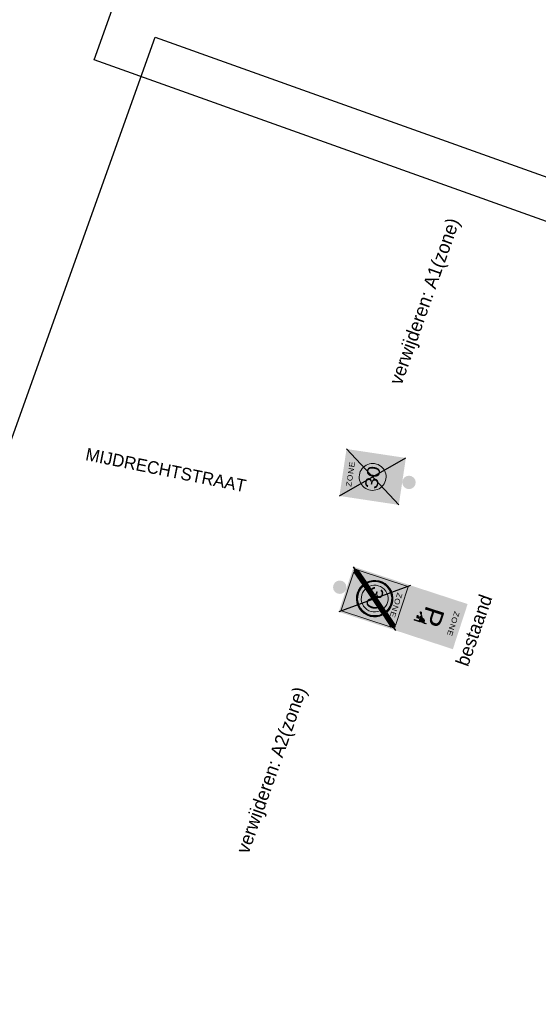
# Model space of a CAD drawing. Header units: metres. Extents: x 136326 to 138181, y 453212 to 454732.
# Tile 39 of 55: x 136642 to 136671, y 454080 to 454135. Entities that reach past the tile are written whole.
import ezdxf
from ezdxf.enums import TextEntityAlignment as Align

# ---------------------------------------------------------------- set-up
doc = ezdxf.new("R2010")
doc.units = ezdxf.units.M
for name, color, linetype in [('-DR-alg-bladkaders viewports', 7, 'Continuous'), ('-DR-alg-txt-straatnaam', 2, 'Continuous'), ('-DR-nw-inr-bebording-txt', 2, 'Continuous')]:
    doc.layers.add(name, color=color, linetype=linetype)
doc.layers.add('mob_bebording', color=7, linetype='Continuous', lineweight=0)
doc.styles.add('Drong', font='txt', dxfattribs={"height": 1.8})
doc.styles.add('eurostile', font='txt')
doc.styles.add('Style-Verkeersborden', font='Verkeersborden.shx')

# ---------------------------------------------------------------- blocks, each defined once
blk = doc.blocks.new('bord_E101-ZB')
at = {"layer": 'mob_bebording', "linetype": 'Continuous', "lineweight": 0, "transparency": 33554508}
h = blk.add_hatch(color=254, dxfattribs=at)
h.paths.add_polyline_path([(0, 0), (-0.265, 0), (-0.265, 0.67), (0.265, 0.67), (0.265, 0)])
h.paths.add_polyline_path([(0.24, 0.01), (-0.24, 0.01, -0.414214), (-0.255, 0.025), (-0.255, 0.645, -0.414214), (-0.24, 0.66), (0.24, 0.66, -0.414214), (0.255, 0.645), (0.255, 0.025, -0.414214)], flags=17)
h = blk.add_hatch(color=7, dxfattribs=at)
h.paths.add_polyline_path([(0.255, 0.025), (0.255, 0.645, 0.414214), (0.24, 0.66), (-0.24, 0.66, 0.414214), (-0.255, 0.645), (-0.255, 0.025, 0.414214), (-0.24, 0.01), (0.24, 0.01, 0.414214)])
h.paths.add_polyline_path([(0.24, 0.02), (-0.24, 0.02, -0.414214), (-0.245, 0.025), (-0.245, 0.645, -0.414214), (-0.24, 0.65), (0.24, 0.65, -0.414214), (0.245, 0.645), (0.245, 0.025, -0.414214)])
h = blk.add_hatch(color=254, dxfattribs=at)
h.paths.add_polyline_path([(0.245, 0.025), (0.245, 0.645, 0.414214), (0.24, 0.65), (-0.24, 0.65, 0.414214), (-0.245, 0.645), (-0.245, 0.025, 0.414214), (-0.24, 0.02), (0.24, 0.02, 0.414214)])
h.paths.add_polyline_path([(-0.15, 0.08), (-0.15, 0.53), (0.15, 0.53), (0.15, 0.08), (0, 0.08)], flags=17)
h = blk.add_hatch(color=5, dxfattribs=at)
h.paths.add_polyline_path([(-0.15, 0.08), (-0.15, 0.53), (0.15, 0.53), (0.15, 0.08), (0, 0.08)])
h.paths.add_polyline_path([(-0.131, 0.523), (0.131, 0.523, -0.414214), (0.142, 0.511), (0.142, 0.099, -0.414214), (0.131, 0.088), (-0.131, 0.088, -0.414214), (-0.143, 0.099), (-0.143, 0.511, -0.414214)], flags=17)
h = blk.add_hatch(color=254, dxfattribs=at)
h.paths.add_polyline_path([(-0.131, 0.523, 0.414214), (-0.143, 0.511), (-0.143, 0.099, 0.414214), (-0.131, 0.088), (0.131, 0.088, 0.414214), (0.142, 0.099), (0.142, 0.511, 0.414214), (0.131, 0.523)])
h.paths.add_polyline_path([(-0.131, 0.515), (0.131, 0.515, -0.414214), (0.135, 0.511), (0.135, 0.099, -0.414214), (0.131, 0.095), (-0.131, 0.095, -0.414214), (-0.135, 0.099), (-0.135, 0.511, -0.414214)])
h = blk.add_hatch(color=5, dxfattribs=at)
h.paths.add_polyline_path([(-0.135, 0.511), (-0.135, 0.099, 0.414214), (-0.131, 0.095), (0.131, 0.095, 0.414214), (0.135, 0.099), (0.135, 0.511, 0.414214), (0.131, 0.515), (-0.131, 0.515, 0.414214)])
h.paths.add_polyline_path([(0.053, 0.209, -0.052364), (0.051, 0.207), (-0.003, 0.165, 0.163586), (-0.013, 0.15, -0.297095), (-0.05, 0.118), (-0.088, 0.167), (-0.082, 0.171, 0.099362), (-0.07, 0.185), (-0.036, 0.244, -0.296823), (-0.022, 0.251), (0.033, 0.245, -0.446491), (0.078, 0.281), (0.078, 0.296, -1), (0.097, 0.296), (0.097, 0.161, -1), (0.078, 0.161), (0.078, 0.205, -0.167372)], flags=17)
h.paths.add_polyline_path([(0.054, 0.203, 0.013183), (0.056, 0.202), (0.056, 0.181, -1), (0.043, 0.181, -1), (0.029, 0.181), (0.029, 0.184)], flags=17)
h = blk.add_hatch(color=254, dxfattribs=at)
h.paths.add_polyline_path([(-0.05, 0.118, 0.297095), (-0.013, 0.15, -0.163586), (-0.003, 0.165), (0.051, 0.207, 0.052364), (0.053, 0.209, 0.167372), (0.078, 0.205), (0.078, 0.161, 1), (0.097, 0.161), (0.097, 0.296, 1), (0.078, 0.296), (0.078, 0.281, 0.446491), (0.033, 0.245), (-0.022, 0.251, 0.296823), (-0.036, 0.244), (-0.07, 0.185, -0.099362), (-0.082, 0.171), (-0.088, 0.167)])
h.paths.add_polyline_path([(0.039, 0.232, -0.734808), (0.091, 0.27), (0.091, 0.215, -0.286208), (0.055, 0.213, 0.26703), (0.054, 0.227, 0.296662)])
h.paths.add_polyline_path([(0.084, 0.296, -1), (0.091, 0.296), (0.091, 0.276, 0.053913), (0.084, 0.279)])
h.paths.add_polyline_path([(0.084, 0.161), (0.084, 0.206, 0.053913), (0.091, 0.21), (0.091, 0.161, -1)])
h.paths.add_polyline_path([(0.037, 0.225, -0.414214), (0.049, 0.223, -0.414214), (0.047, 0.211), (0.037, 0.203), (0.027, 0.217)])
h.paths.add_polyline_path([(0.034, 0.229), (-0.011, 0.195, -0.596816), (-0.018, 0.198, -0.222208), (-0.014, 0.21), (-0.012, 0.212, -0.221699), (-0.007, 0.213), (-0.002, 0.213, 0.191804), (0.009, 0.216), (0.033, 0.235, 0.031913), (0.035, 0.23, 0.024871)])
at = {"layer": 'mob_bebording', "linetype": 'Continuous', "lineweight": 0, "transparency": 33554508, "extrusion": (0, 0, -1)}
h = blk.add_hatch(color=5, dxfattribs=at)
edge = h.paths.add_edge_path()
edge.add_ellipse((-0.071, 0.243), major_axis=(-0.0386, 0), ratio=1, start_angle=160.7052, end_angle=168.0167)
edge.add_line((-0.033, 0.235), (-0.009, 0.216))
edge.add_ellipse((0, 0.227), major_axis=(-0.0142, 0), ratio=1, start_angle=52.4712, end_angle=95.902)
edge.add_line((0.002, 0.213), (0.007, 0.213))
edge.add_ellipse((0.008, 0.207), major_axis=(-0.006, 0), ratio=1, start_angle=225.901, end_angle=275.902, ccw=False)
edge.add_line((0.012, 0.212), (0.014, 0.21))
edge.add_ellipse((0.004, 0.199), major_axis=(-0.0142, 0), ratio=1, start_angle=175.7889, end_angle=225.901, ccw=False)
edge.add_ellipse((0.014, 0.199), major_axis=(-0.0045, 0), ratio=1, start_angle=52.4712, end_angle=175.7889, ccw=False)
edge.add_line((0.011, 0.195), (-0.034, 0.229))
edge.add_ellipse((-0.042, 0.218), major_axis=(-0.0143, 0), ratio=1, start_angle=232.4711, end_angle=238.17)
at = {"layer": 'mob_bebording', "linetype": 'Continuous', "lineweight": 0, "transparency": 33554508}
h = blk.add_hatch(color=5, dxfattribs=at)
edge = h.paths.add_edge_path()
edge.add_arc((0.042, 0.218), 0.00825, 307.5288, 397.5288)
edge.add_arc((0.042, 0.218), 0.00825, 37.5288, 127.5288)
edge.add_line((0.037, 0.225), (0.027, 0.217))
edge.add_line((0.027, 0.217), (0.037, 0.203))
edge.add_line((0.037, 0.203), (0.047, 0.211))
at = {"layer": 'mob_bebording', "linetype": 'Continuous', "lineweight": 0, "transparency": 33554508, "extrusion": (0, 0, -1)}
h = blk.add_hatch(color=5, dxfattribs=at)
h.paths.add_polyline_path([(-0.039, 0.232, 0.296662), (-0.054, 0.227, 0.26703), (-0.055, 0.213, -0.286208), (-0.091, 0.215), (-0.091, 0.27, -0.734808)])
edge = h.paths.add_edge_path(flags=17)
edge.add_arc((-0.043, 0.243), 0.00225, 0, 360)
edge = h.paths.add_edge_path(flags=17)
edge.add_arc((-0.046, 0.255), 0.00225, 0, 360)
edge = h.paths.add_edge_path(flags=17)
edge.add_arc((-0.053, 0.264), 0.00225, 0, 360)
edge = h.paths.add_edge_path(flags=17)
edge.add_arc((-0.064, 0.27), 0.00225, 0, 360)
edge = h.paths.add_edge_path(flags=17)
edge.add_arc((-0.076, 0.271), 0.00225, 0, 360)
edge = h.paths.add_edge_path(flags=17)
edge.add_arc((-0.087, 0.266), 0.00225, 0, 360)
edge = h.paths.add_edge_path(flags=17)
edge.add_arc((-0.064, 0.216), 0.00225, 0, 360)
edge = h.paths.add_edge_path(flags=17)
edge.add_arc((-0.076, 0.215), 0.00225, 0, 360)
edge = h.paths.add_edge_path(flags=17)
edge.add_arc((-0.087, 0.22), 0.00225, 0, 360)
at = {"layer": 'mob_bebording', "linetype": 'Continuous', "lineweight": 0, "transparency": 33554508}
h = blk.add_hatch(color=254, dxfattribs=at)
edge = h.paths.add_edge_path()
edge.add_arc((0.043, 0.243), 0.00225, 0, 180)
edge.add_arc((0.043, 0.243), 0.00225, 180, 360)
h = blk.add_hatch(color=254, dxfattribs=at)
edge = h.paths.add_edge_path()
edge.add_arc((0.046, 0.255), 0.00225, 155, 335)
edge.add_arc((0.046, 0.255), 0.00225, 335, 515)
h = blk.add_hatch(color=254, dxfattribs=at)
edge = h.paths.add_edge_path()
edge.add_arc((0.053, 0.264), 0.00225, 310, 490)
edge.add_arc((0.053, 0.264), 0.00225, 130, 310)
h = blk.add_hatch(color=254, dxfattribs=at)
edge = h.paths.add_edge_path()
edge.add_arc((0.064, 0.27), 0.00225, 105, 285)
edge.add_arc((0.064, 0.27), 0.00225, 285, 465)
h = blk.add_hatch(color=254, dxfattribs=at)
edge = h.paths.add_edge_path()
edge.add_arc((0.076, 0.271), 0.00225, 80, 260)
edge.add_arc((0.076, 0.271), 0.00225, 260, 440)
at = {"layer": 'mob_bebording', "linetype": 'Continuous', "lineweight": 0, "transparency": 33554508, "extrusion": (0, 0, -1)}
h = blk.add_hatch(color=5, dxfattribs=at)
edge = h.paths.add_edge_path()
edge.add_ellipse((-0.071, 0.243), major_axis=(-0.0386, 0), ratio=1, start_angle=289.2704, end_angle=301.6145)
edge.add_line((-0.091, 0.276), (-0.091, 0.296))
edge.add_ellipse((-0.088, 0.296), major_axis=(-0.00375, 0), ratio=1, start_angle=180, end_angle=360, ccw=False)
edge.add_line((-0.084, 0.296), (-0.084, 0.279))
at = {"layer": 'mob_bebording', "linetype": 'Continuous', "lineweight": 0, "transparency": 33554508}
h = blk.add_hatch(color=254, dxfattribs=at)
edge = h.paths.add_edge_path()
edge.add_arc((0.087, 0.266), 0.00225, 235, 415)
edge.add_arc((0.087, 0.266), 0.00225, 55, 235)
h = blk.add_hatch(color=254, dxfattribs=at)
edge = h.paths.add_edge_path()
edge.add_arc((0.087, 0.22), 0.00225, 125, 305)
edge.add_arc((0.087, 0.22), 0.00225, 305, 485)
h = blk.add_hatch(color=254, dxfattribs=at)
edge = h.paths.add_edge_path()
edge.add_arc((0.036, 0.181), 0.00675, 180, 360)
edge.add_arc((0.049, 0.181), 0.00675, 180, 360)
edge.add_line((0.056, 0.181), (0.056, 0.202))
edge.add_arc((0.071, 0.243), 0.0431, 246.4323, 249.4534, ccw=False)
edge.add_line((0.054, 0.203), (0.029, 0.184))
edge.add_line((0.029, 0.184), (0.029, 0.181))
h = blk.add_hatch(color=254, dxfattribs=at)
edge = h.paths.add_edge_path()
edge.add_arc((0.064, 0.216), 0.00225, 255, 435)
edge.add_arc((0.064, 0.216), 0.00225, 75, 255)
h = blk.add_hatch(color=254, dxfattribs=at)
edge = h.paths.add_edge_path()
edge.add_arc((0.076, 0.215), 0.00225, 100, 280)
edge.add_arc((0.076, 0.215), 0.00225, 280, 460)
at = {"layer": 'mob_bebording', "linetype": 'Continuous', "lineweight": 0, "transparency": 33554508, "extrusion": (0, 0, -1)}
h = blk.add_hatch(color=5, dxfattribs=at)
edge = h.paths.add_edge_path()
edge.add_ellipse((-0.071, 0.243), major_axis=(-0.0386, 0), ratio=1, start_angle=58.3855, end_angle=70.7296)
edge.add_line((-0.084, 0.206), (-0.084, 0.161))
edge.add_ellipse((-0.088, 0.161), major_axis=(-0.00375, 0), ratio=1, start_angle=0, end_angle=180, ccw=False)
edge.add_line((-0.091, 0.161), (-0.091, 0.21))
at = {"layer": 'mob_bebording', "color": 5, "linetype": 'Continuous', "lineweight": 0, "transparency": 33554508, "flags": 128}
for points in [[(0.035, 0.23, -0.031913), (0.033, 0.235), (0.009, 0.216, -0.191804), (-0.002, 0.213), (-0.007, 0.213, 0.221699), (-0.012, 0.212), (-0.014, 0.21, 0.222208), (-0.018, 0.198, 0.596816), (-0.011, 0.195), (0.034, 0.229, -0.024871)], [(0.047, 0.211, 0.414214), (0.049, 0.223, 0.414214), (0.037, 0.225), (0.027, 0.217), (0.037, 0.203)], [(0.084, 0.279, -0.053913), (0.091, 0.276), (0.091, 0.296, 1), (0.084, 0.296)], [(0.091, 0.21, -0.053913), (0.084, 0.206), (0.084, 0.161, 1), (0.091, 0.161)]]:
    blk.add_lwpolyline(points, format="xyb", close=True, dxfattribs=at)
at = {"layer": 'mob_bebording', "color": 254, "linetype": 'Continuous', "lineweight": 0, "transparency": 33554508, "flags": 128}
for points in [[(0.045, 0.243, 1), (0.041, 0.243, 1)], [(0.044, 0.256, 1), (0.048, 0.254, 1)], [(0.055, 0.263, 1), (0.052, 0.266, 1)], [(0.063, 0.272, 1), (0.065, 0.268, 1)], [(0.077, 0.273, 1), (0.076, 0.268, 1)], [(0.086, 0.264, 1), (0.089, 0.268, 1)], [(0.086, 0.222, 1), (0.089, 0.218, 1)], [(0.029, 0.181, 1), (0.043, 0.181, 1), (0.056, 0.181), (0.056, 0.202, -0.013183), (0.054, 0.203), (0.029, 0.184)], [(0.063, 0.214, 1), (0.065, 0.218, 1)], [(0.076, 0.217, 1), (0.077, 0.213, 1)]]:
    blk.add_lwpolyline(points, format="xyb", close=True, dxfattribs=at)
at = {"layer": 'mob_bebording', "color": 7, "linetype": 'Continuous', "lineweight": 0, "transparency": 33554508, "insert": (-0.003, 0.585), "char_height": 0.06, "attachment_point": 5, "line_spacing_factor": 0.6, "style": 'Style-Verkeersborden'}
blk.add_mtext('\\H1x;\\W1.16667;\\T1.112;ZONE', dxfattribs=at)
at = {"layer": 'mob_bebording', "color": 254, "linetype": 'Continuous', "lineweight": 0, "transparency": 33554508, "insert": (-0.009, 0.344), "char_height": 0.2175, "attachment_point": 5, "line_spacing_factor": 0.6, "style": 'Style-Verkeersborden'}
blk.add_mtext('\\H1x;\\W1.10345;\\T1.000;P', dxfattribs=at)
blk = doc.blocks.new('bord_A02-ZE')
at = {"layer": 'mob_bebording', "linetype": 'Continuous', "lineweight": 0}
h = blk.add_hatch(color=254, dxfattribs=at)
h.paths.add_polyline_path([(-0.265, 0), (-0.265, 0.67), (0.265, 0.67), (0.265, 0), (0, 0)])
h.paths.add_polyline_path([(0.24, 0.01), (-0.24, 0.01, -0.414214), (-0.255, 0.025), (-0.255, 0.645, -0.414214), (-0.24, 0.66), (0.24, 0.66, -0.414214), (0.255, 0.645), (0.255, 0.025, -0.414214)], flags=17)
h = blk.add_hatch(color=7, dxfattribs=at)
h.paths.add_polyline_path([(0.255, 0.025), (0.255, 0.645, 0.414214), (0.24, 0.66), (-0.24, 0.66, 0.414214), (-0.255, 0.645), (-0.255, 0.025, 0.414214), (-0.24, 0.01), (0.24, 0.01, 0.414214)])
h.paths.add_polyline_path([(-0.245, 0.028), (-0.245, 0.044), (-0.137, 0.184), (-0.132, 0.189), (-0.128, 0.194), (-0.103, 0.227), (0.079, 0.462), (0.105, 0.494), (0.109, 0.499), (0.113, 0.505), (0.226, 0.65), (0.238, 0.65), (0.121, 0.499), (0.117, 0.494), (0.113, 0.488), (0.088, 0.456), (-0.096, 0.22), (-0.121, 0.188), (-0.125, 0.182), (-0.129, 0.177)])
h.paths.add_polyline_path([(-0.245, 0.645, -0.414214), (-0.24, 0.65), (0.213, 0.65), (0.104, 0.51), (0.1, 0.505), (0.096, 0.499), (0.071, 0.467), (-0.11, 0.234), (-0.136, 0.201), (-0.14, 0.196), (-0.144, 0.19), (-0.245, 0.06)])
h.paths.add_polyline_path([(-0.238, 0.02), (-0.121, 0.171), (-0.117, 0.176), (-0.113, 0.182), (-0.088, 0.214), (0.096, 0.45), (0.121, 0.482), (0.125, 0.488), (0.129, 0.493), (0.245, 0.642), (0.245, 0.626), (0.137, 0.486), (0.132, 0.481), (0.128, 0.476), (0.103, 0.443), (-0.079, 0.208), (-0.105, 0.176), (-0.109, 0.171), (-0.113, 0.165), (-0.226, 0.02)])
h.paths.add_polyline_path([(0.245, 0.025, -0.414214), (0.24, 0.02), (-0.213, 0.02), (-0.104, 0.16), (-0.1, 0.165), (-0.096, 0.171), (-0.071, 0.203), (0.11, 0.436), (0.136, 0.469), (0.14, 0.474), (0.144, 0.48), (0.245, 0.61)])
h = blk.add_hatch(color=254, dxfattribs=at)
edge = h.paths.add_edge_path()
edge.add_arc((-0.24, 0.645), 0.005, 90, 180)
edge.add_line((-0.245, 0.645), (-0.245, 0.06))
edge.add_line((-0.245, 0.06), (-0.144, 0.19))
edge.add_arc((0, 0.335), 0.204, 59.2013, 225.1229, ccw=False)
edge.add_line((0.104, 0.51), (0.213, 0.65))
edge.add_line((0.213, 0.65), (-0.24, 0.65))
at = {"layer": 'mob_bebording', "linetype": 'Continuous', "lineweight": 0, "extrusion": (0, 0, -1)}
h = blk.add_hatch(color=252, dxfattribs=at)
edge = h.paths.add_edge_path()
edge.add_ellipse((0, 0.335), major_axis=(-0.197, 0), ratio=1, start_angle=135.1212, end_angle=300.5546)
edge.add_line((-0.1, 0.505), (-0.104, 0.51))
edge.add_ellipse((0, 0.335), major_axis=(-0.204, 0), ratio=1, start_angle=134.8771, end_angle=300.7987, ccw=False)
edge.add_line((0.144, 0.19), (0.14, 0.196))
h = blk.add_hatch(color=254, dxfattribs=at)
edge = h.paths.add_edge_path()
edge.add_ellipse((0, 0.335), major_axis=(-0.19, 0), ratio=1, start_angle=135.3828, end_angle=300.293)
edge.add_line((-0.096, 0.499), (-0.1, 0.505))
edge.add_ellipse((0, 0.335), major_axis=(-0.197, 0), ratio=1, start_angle=135.1212, end_angle=300.5546, ccw=False)
edge.add_line((0.14, 0.196), (0.136, 0.201))
at = {"layer": 'mob_bebording', "linetype": 'Continuous', "lineweight": 0}
h = blk.add_hatch(color=254, dxfattribs=at)
edge = h.paths.add_edge_path()
edge.add_arc((0.24, 0.025), 0.005, 270, 360)
edge.add_line((0.245, 0.025), (0.245, 0.61))
edge.add_line((0.245, 0.61), (0.144, 0.48))
edge.add_arc((0, 0.335), 0.204, -120.7987, 45.1229, ccw=False)
edge.add_line((-0.104, 0.16), (-0.213, 0.02))
edge.add_line((-0.213, 0.02), (0.24, 0.02))
at = {"layer": 'mob_bebording', "linetype": 'Continuous', "lineweight": 0, "extrusion": (0, 0, -1)}
h = blk.add_hatch(color=254, dxfattribs=at)
edge = h.paths.add_edge_path()
edge.add_ellipse((0, 0.335), major_axis=(-0.204, 0), ratio=1, start_angle=303.6212, end_angle=306.4335)
edge.add_line((-0.121, 0.499), (-0.238, 0.65))
edge.add_line((-0.238, 0.65), (-0.226, 0.65))
edge.add_line((-0.226, 0.65), (-0.113, 0.505))
h = blk.add_hatch(color=254, dxfattribs=at)
edge = h.paths.add_edge_path()
edge.add_ellipse((0, 0.335), major_axis=(-0.204, 0), ratio=1, start_angle=309.2424, end_angle=312.0546)
edge.add_line((-0.137, 0.486), (-0.245, 0.626))
edge.add_line((-0.245, 0.626), (-0.245, 0.642))
edge.add_line((-0.245, 0.642), (-0.129, 0.493))
h = blk.add_hatch(color=252, dxfattribs=at)
edge = h.paths.add_edge_path()
edge.add_ellipse((0, 0.335), major_axis=(-0.15, 0), ratio=1, start_angle=137.4579, end_angle=298.2179)
edge.add_line((-0.071, 0.467), (-0.096, 0.499))
edge.add_ellipse((0, 0.335), major_axis=(-0.19, 0), ratio=1, start_angle=135.3828, end_angle=300.293, ccw=False)
edge.add_line((0.136, 0.201), (0.11, 0.234))
at = {"layer": 'mob_bebording', "linetype": 'Continuous', "lineweight": 0}
h = blk.add_hatch(color=254, dxfattribs=at)
edge = h.paths.add_edge_path()
edge.add_arc((0, 0.335), 0.15, 61.7821, 222.5421)
edge.add_line((-0.11, 0.234), (0.071, 0.467))
h = blk.add_hatch(color=252, dxfattribs=at)
edge = h.paths.add_edge_path()
edge.add_arc((0, 0.335), 0.204, 239.2013, 405.1229)
edge.add_line((0.144, 0.48), (0.14, 0.474))
edge.add_arc((0, 0.335), 0.197, -120.5546, 44.8788, ccw=False)
edge.add_line((-0.1, 0.165), (-0.104, 0.16))
h = blk.add_hatch(color=254, dxfattribs=at)
edge = h.paths.add_edge_path()
edge.add_arc((0, 0.335), 0.15, 226.4075, 230.2468)
edge.add_line((-0.096, 0.22), (0.088, 0.456))
edge.add_arc((0, 0.335), 0.15, 54.0774, 57.9167)
edge.add_line((0.079, 0.462), (-0.103, 0.227))
h = blk.add_hatch(color=254, dxfattribs=at)
edge = h.paths.add_edge_path()
edge.add_arc((0, 0.335), 0.197, 239.4454, 404.8788)
edge.add_line((0.14, 0.474), (0.136, 0.469))
edge.add_arc((0, 0.335), 0.19, -120.293, 44.6172, ccw=False)
edge.add_line((-0.096, 0.171), (-0.1, 0.165))
h = blk.add_hatch(color=252, dxfattribs=at)
edge = h.paths.add_edge_path()
edge.add_arc((0, 0.335), 0.19, 239.707, 404.6172)
edge.add_line((0.136, 0.469), (0.11, 0.436))
edge.add_arc((0, 0.335), 0.15, -118.2179, 42.5421, ccw=False)
edge.add_line((-0.071, 0.203), (-0.096, 0.171))
h = blk.add_hatch(color=254, dxfattribs=at)
edge = h.paths.add_edge_path()
edge.add_arc((0, 0.335), 0.15, 46.4075, 50.2468)
edge.add_line((0.096, 0.45), (-0.088, 0.214))
edge.add_arc((0, 0.335), 0.15, 234.0774, 237.9167)
edge.add_line((-0.079, 0.208), (0.103, 0.443))
at = {"layer": 'mob_bebording', "linetype": 'Continuous', "lineweight": 0, "extrusion": (0, 0, -1)}
h = blk.add_hatch(color=252, dxfattribs=at)
edge = h.paths.add_edge_path()
edge.add_ellipse((0, 0.335), major_axis=(-0.15, 0), ratio=1, start_angle=302.0833, end_angle=305.9226)
edge.add_line((-0.088, 0.456), (-0.113, 0.488))
edge.add_ellipse((0, 0.335), major_axis=(-0.19, 0), ratio=1, start_angle=303.3194, end_angle=306.3331, ccw=False)
edge.add_line((-0.105, 0.494), (-0.079, 0.462))
at = {"layer": 'mob_bebording', "linetype": 'Continuous', "lineweight": 0}
h = blk.add_hatch(color=252, dxfattribs=at)
edge = h.paths.add_edge_path()
edge.add_arc((0, 0.335), 0.19, 47.6436, 50.6573)
edge.add_line((0.121, 0.482), (0.096, 0.45))
edge.add_arc((0, 0.335), 0.15, 46.4075, 50.2468, ccw=False)
edge.add_line((0.103, 0.443), (0.128, 0.476))
at = {"layer": 'mob_bebording', "linetype": 'Continuous', "lineweight": 0, "extrusion": (0, 0, -1)}
h = blk.add_hatch(color=254, dxfattribs=at)
edge = h.paths.add_edge_path()
edge.add_ellipse((0, 0.335), major_axis=(-0.19, 0), ratio=1, start_angle=303.3194, end_angle=306.3331)
edge.add_line((-0.113, 0.488), (-0.117, 0.494))
edge.add_ellipse((0, 0.335), major_axis=(-0.197, 0), ratio=1, start_angle=303.4755, end_angle=306.385, ccw=False)
edge.add_line((-0.109, 0.499), (-0.105, 0.494))
h = blk.add_hatch(color=252, dxfattribs=at)
edge = h.paths.add_edge_path()
edge.add_ellipse((0, 0.335), major_axis=(-0.197, 0), ratio=1, start_angle=303.4755, end_angle=306.385)
edge.add_line((-0.117, 0.494), (-0.121, 0.499))
edge.add_ellipse((0, 0.335), major_axis=(-0.204, 0), ratio=1, start_angle=303.6212, end_angle=306.4335, ccw=False)
edge.add_line((-0.113, 0.505), (-0.109, 0.499))
at = {"layer": 'mob_bebording', "linetype": 'Continuous', "lineweight": 0}
h = blk.add_hatch(color=254, dxfattribs=at)
edge = h.paths.add_edge_path()
edge.add_arc((0, 0.335), 0.197, 47.7997, 50.7092)
edge.add_line((0.125, 0.488), (0.121, 0.482))
edge.add_arc((0, 0.335), 0.19, 47.6436, 50.6573, ccw=False)
edge.add_line((0.128, 0.476), (0.132, 0.481))
h = blk.add_hatch(color=252, dxfattribs=at)
edge = h.paths.add_edge_path()
edge.add_arc((0, 0.335), 0.204, 47.9454, 50.7576)
edge.add_line((0.129, 0.493), (0.125, 0.488))
edge.add_arc((0, 0.335), 0.197, 47.7997, 50.7092, ccw=False)
edge.add_line((0.132, 0.481), (0.137, 0.486))
h = blk.add_hatch(color=254, dxfattribs=at)
edge = h.paths.add_edge_path()
edge.add_arc((0, 0.335), 0.15, 241.7821, 402.5421)
edge.add_line((0.11, 0.436), (-0.071, 0.203))
h = blk.add_hatch(color=252, dxfattribs=at)
edge = h.paths.add_edge_path()
edge.add_arc((0, 0.335), 0.19, 227.6436, 230.6573)
edge.add_line((-0.121, 0.188), (-0.096, 0.22))
edge.add_arc((0, 0.335), 0.15, 226.4075, 230.2468, ccw=False)
edge.add_line((-0.103, 0.227), (-0.128, 0.194))
at = {"layer": 'mob_bebording', "linetype": 'Continuous', "lineweight": 0, "extrusion": (0, 0, -1)}
h = blk.add_hatch(color=254, dxfattribs=at)
edge = h.paths.add_edge_path()
edge.add_ellipse((0, 0.335), major_axis=(-0.204, 0), ratio=1, start_angle=129.2424, end_angle=132.0546)
edge.add_line((0.137, 0.184), (0.245, 0.044))
edge.add_line((0.245, 0.044), (0.245, 0.028))
edge.add_line((0.245, 0.028), (0.129, 0.177))
h = blk.add_hatch(color=254, dxfattribs=at)
edge = h.paths.add_edge_path()
edge.add_ellipse((0, 0.335), major_axis=(-0.204, 0), ratio=1, start_angle=123.6212, end_angle=126.4335)
edge.add_line((0.121, 0.171), (0.238, 0.02))
edge.add_line((0.238, 0.02), (0.226, 0.02))
edge.add_line((0.226, 0.02), (0.113, 0.165))
at = {"layer": 'mob_bebording', "linetype": 'Continuous', "lineweight": 0}
h = blk.add_hatch(color=252, dxfattribs=at)
edge = h.paths.add_edge_path()
edge.add_arc((0, 0.335), 0.204, 227.9454, 230.7576)
edge.add_line((-0.129, 0.177), (-0.125, 0.182))
edge.add_arc((0, 0.335), 0.197, 227.7997, 230.7092, ccw=False)
edge.add_line((-0.132, 0.189), (-0.137, 0.184))
h = blk.add_hatch(color=254, dxfattribs=at)
edge = h.paths.add_edge_path()
edge.add_arc((0, 0.335), 0.197, 227.7997, 230.7092)
edge.add_line((-0.125, 0.182), (-0.121, 0.188))
edge.add_arc((0, 0.335), 0.19, 227.6436, 230.6573, ccw=False)
edge.add_line((-0.128, 0.194), (-0.132, 0.189))
at = {"layer": 'mob_bebording', "linetype": 'Continuous', "lineweight": 0, "extrusion": (0, 0, -1)}
h = blk.add_hatch(color=252, dxfattribs=at)
edge = h.paths.add_edge_path()
edge.add_ellipse((0, 0.335), major_axis=(-0.197, 0), ratio=1, start_angle=123.4755, end_angle=126.385)
edge.add_line((0.117, 0.176), (0.121, 0.171))
edge.add_ellipse((0, 0.335), major_axis=(-0.204, 0), ratio=1, start_angle=123.6212, end_angle=126.4335, ccw=False)
edge.add_line((0.113, 0.165), (0.109, 0.171))
h = blk.add_hatch(color=254, dxfattribs=at)
edge = h.paths.add_edge_path()
edge.add_ellipse((0, 0.335), major_axis=(-0.19, 0), ratio=1, start_angle=123.3194, end_angle=126.3331)
edge.add_line((0.113, 0.182), (0.117, 0.176))
edge.add_ellipse((0, 0.335), major_axis=(-0.197, 0), ratio=1, start_angle=123.4755, end_angle=126.385, ccw=False)
edge.add_line((0.109, 0.171), (0.105, 0.176))
h = blk.add_hatch(color=252, dxfattribs=at)
edge = h.paths.add_edge_path()
edge.add_ellipse((0, 0.335), major_axis=(-0.15, 0), ratio=1, start_angle=122.0833, end_angle=125.9226)
edge.add_line((0.088, 0.214), (0.113, 0.182))
edge.add_ellipse((0, 0.335), major_axis=(-0.19, 0), ratio=1, start_angle=123.3194, end_angle=126.3331, ccw=False)
edge.add_line((0.105, 0.176), (0.079, 0.208))
at = {"layer": 'mob_bebording', "color": 254, "linetype": 'Continuous', "lineweight": 0, "flags": 128}
for points in [[(-0.24, 0.65, 0.414214), (-0.245, 0.645), (-0.245, 0.06), (-0.144, 0.19, -0.884115), (0.104, 0.51), (0.213, 0.65)], [(0.24, 0.02, 0.414214), (0.245, 0.025), (0.245, 0.61), (0.144, 0.48, -0.884115), (-0.104, 0.16), (-0.213, 0.02)], [(0.113, 0.505, -0.012272), (0.121, 0.499), (0.238, 0.65), (0.226, 0.65)], [(0.129, 0.493, -0.012272), (0.137, 0.486), (0.245, 0.626), (0.245, 0.642)], [(-0.136, 0.201, -0.876284), (0.096, 0.499), (0.1, 0.505, 0.880328), (-0.14, 0.196)], [(0.071, 0.467, 0.844767), (-0.11, 0.234)], [(-0.103, 0.227, 0.016753), (-0.096, 0.22), (0.088, 0.456, 0.016753), (0.079, 0.462)], [(-0.1, 0.165, 0.880328), (0.14, 0.474), (0.136, 0.469, -0.876284), (-0.096, 0.171)], [(0.103, 0.443, 0.016753), (0.096, 0.45), (-0.088, 0.214, 0.016753), (-0.079, 0.208)], [(0.105, 0.494, -0.013151), (0.113, 0.488), (0.117, 0.494, 0.012696), (0.109, 0.499)], [(0.132, 0.481, 0.012696), (0.125, 0.488), (0.121, 0.482, -0.013151), (0.128, 0.476)], [(-0.071, 0.203, 0.844767), (0.11, 0.436)], [(-0.129, 0.177, -0.012272), (-0.137, 0.184), (-0.245, 0.044), (-0.245, 0.028)], [(-0.113, 0.165, -0.012272), (-0.121, 0.171), (-0.238, 0.02), (-0.226, 0.02)], [(-0.132, 0.189, 0.012696), (-0.125, 0.182), (-0.121, 0.188, -0.013151), (-0.128, 0.194)], [(-0.105, 0.176, -0.013151), (-0.113, 0.182), (-0.117, 0.176, 0.012696), (-0.109, 0.171)]]:
    blk.add_lwpolyline(points, format="xyb", close=True, dxfattribs=at)
at = {"layer": 'mob_bebording', "color": 252, "linetype": 'Continuous', "lineweight": 0, "flags": 128}
for points in [[(-0.14, 0.196, -0.880328), (0.1, 0.505), (0.104, 0.51, 0.884115), (-0.144, 0.19)], [(-0.11, 0.234, -0.844767), (0.071, 0.467), (0.096, 0.499, 0.876284), (-0.136, 0.201)], [(-0.104, 0.16, 0.884115), (0.144, 0.48), (0.14, 0.474, -0.880328), (-0.1, 0.165)], [(-0.096, 0.171, 0.876284), (0.136, 0.469), (0.11, 0.436, -0.844767), (-0.071, 0.203)], [(0.079, 0.462, -0.016753), (0.088, 0.456), (0.113, 0.488, 0.013151), (0.105, 0.494)], [(0.128, 0.476, 0.013151), (0.121, 0.482), (0.096, 0.45, -0.016753), (0.103, 0.443)], [(0.109, 0.499, -0.012696), (0.117, 0.494), (0.121, 0.499, 0.012272), (0.113, 0.505)], [(0.137, 0.486, 0.012272), (0.129, 0.493), (0.125, 0.488, -0.012696), (0.132, 0.481)], [(-0.128, 0.194, 0.013151), (-0.121, 0.188), (-0.096, 0.22, -0.016753), (-0.103, 0.227)], [(-0.137, 0.184, 0.012272), (-0.129, 0.177), (-0.125, 0.182, -0.012696), (-0.132, 0.189)], [(-0.109, 0.171, -0.012696), (-0.117, 0.176), (-0.121, 0.171, 0.012272), (-0.113, 0.165)], [(-0.079, 0.208, -0.016753), (-0.088, 0.214), (-0.113, 0.182, 0.013151), (-0.105, 0.176)]]:
    blk.add_lwpolyline(points, format="xyb", close=True, dxfattribs=at)
at = {"layer": 'mob_bebording', "color": 252, "linetype": 'Continuous', "lineweight": 0, "style": 'Style-Verkeersborden', "width": 1.190476}
blk.add_text('30', height=0.1428, dxfattribs=at).set_placement((-0.005, 0.335), align=Align.MIDDLE_CENTER)
at = {"layer": 'mob_bebording', "color": 7, "linetype": 'Continuous', "lineweight": 0, "insert": (-0.003, 0.585), "char_height": 0.06, "attachment_point": 5, "line_spacing_factor": 0.6, "style": 'Style-Verkeersborden'}
blk.add_mtext('\\H1x;\\W1.16667;\\T1.112;ZONE', dxfattribs=at)
blk = doc.blocks.new('bord_A01-ZB')
at = {"layer": 'mob_bebording', "linetype": 'Continuous', "lineweight": 0}
h = blk.add_hatch(color=254, dxfattribs=at)
h.paths.add_polyline_path([(0.265, 0), (0, 0), (-0.265, 0), (-0.265, 0.67), (0.265, 0.67)])
h.paths.add_polyline_path([(0.24, 0.01), (-0.24, 0.01, -0.414214), (-0.255, 0.025), (-0.255, 0.645, -0.414214), (-0.24, 0.66), (0.24, 0.66, -0.414214), (0.255, 0.645), (0.255, 0.025, -0.414214)], flags=17)
h = blk.add_hatch(color=7, dxfattribs=at)
h.paths.add_polyline_path([(0.255, 0.025), (0.255, 0.645, 0.414214), (0.24, 0.66), (-0.24, 0.66, 0.414214), (-0.255, 0.645), (-0.255, 0.025, 0.414214), (-0.24, 0.01), (0.24, 0.01, 0.414214)])
h.paths.add_polyline_path([(0.24, 0.02), (-0.24, 0.02, -0.414214), (-0.245, 0.025), (-0.245, 0.645, -0.414214), (-0.24, 0.65), (0.24, 0.65, -0.414214), (0.245, 0.645), (0.245, 0.025, -0.414214)])
h = blk.add_hatch(color=254, dxfattribs=at)
h.paths.add_polyline_path([(0.245, 0.025), (0.245, 0.645, 0.414214), (0.24, 0.65), (-0.24, 0.65, 0.414214), (-0.245, 0.645), (-0.245, 0.025, 0.414214), (-0.24, 0.02), (0.24, 0.02, 0.414214)])
edge = h.paths.add_edge_path(flags=17)
edge.add_arc((0, 0.335), 0.204, 0, 360)
h = blk.add_hatch(color=10, dxfattribs=at)
edge = h.paths.add_edge_path()
edge.add_arc((0, 0.335), 0.204, 0, 360)
edge = h.paths.add_edge_path()
edge.add_arc((0, 0.335), 0.197, 0, 360)
h = blk.add_hatch(color=254, dxfattribs=at)
edge = h.paths.add_edge_path()
edge.add_arc((0, 0.335), 0.197, 0, 360)
edge = h.paths.add_edge_path(flags=17)
edge.add_arc((0, 0.335), 0.19, 0, 360)
h = blk.add_hatch(color=10, dxfattribs=at)
edge = h.paths.add_edge_path()
edge.add_arc((0, 0.335), 0.19, 0, 360)
edge = h.paths.add_edge_path()
edge.add_arc((0, 0.335), 0.15, 0, 360)
h = blk.add_hatch(color=254, dxfattribs=at)
edge = h.paths.add_edge_path()
edge.add_arc((0, 0.335), 0.15, 0, 180)
edge.add_arc((0, 0.335), 0.15, 180, 360)
at = {"layer": 'mob_bebording', "color": 254, "linetype": 'Continuous', "lineweight": 0, "flags": 128}
blk.add_lwpolyline([(0.15, 0.335, 1), (-0.15, 0.335, 1)], format="xyb", close=True, dxfattribs=at)
at = {"layer": 'mob_bebording', "color": 7, "linetype": 'Continuous', "lineweight": 0, "style": 'Style-Verkeersborden', "width": 1.190476}
blk.add_text('30', height=0.1428, dxfattribs=at).set_placement((-0.005, 0.335), align=Align.MIDDLE_CENTER)
at = {"layer": 'mob_bebording', "color": 7, "linetype": 'Continuous', "lineweight": 0, "insert": (-0.003, 0.584), "char_height": 0.06, "attachment_point": 5, "line_spacing_factor": 0.6, "style": 'Style-Verkeersborden'}
blk.add_mtext('\\H1x;\\W1.16667;\\T1.112;ZONE', dxfattribs=at)

msp = doc.modelspace()

# ---------------------------------------------------------------- hatches: boundary and pattern name
at = {"layer": 'mob_bebording', "linetype": 'Continuous', "lineweight": 0}
h = msp.add_hatch(color=251, dxfattribs=at)
edge = h.paths.add_edge_path(flags=0)
edge.add_arc((136663.578, 454109.018), 0.375, 0, 360)
h = msp.add_hatch(color=251, dxfattribs=at)
edge = h.paths.add_edge_path(flags=0)
edge.add_arc((136659.714, 454103.171), 0.375, 0, 360)

# ---------------------------------------------------------------- linework, layer by layer
at = {"layer": '-DR-alg-bladkaders viewports'}
for points in [[(136760.122, 454298.351), (136694.677, 454115.211), (136646.002, 454132.605), (136711.448, 454315.745)], [(136698.08, 454116.464), (136632.635, 453933.324), (136583.961, 453950.718), (136649.406, 454133.858)]]:
    msp.add_lwpolyline(points, close=True, dxfattribs=at)
at = {"layer": 'mob_bebording', "color": 10, "lineweight": 30}
for p, q in [((136660.092, 454110.884), (136663.009, 454107.764)), ((136659.697, 454108.264), (136663.405, 454110.384)), ((136662.843, 454100.754), (136660.483, 454104.314)), ((136663.667, 454103.272), (136659.659, 454101.795))]:
    msp.add_line(p, q, dxfattribs=at)

# ---------------------------------------------------------------- block references
at = {"layer": 'mob_bebording', "color": 254, "linetype": 'Continuous', "lineweight": 0, "xscale": 5, "yscale": 5, "zscale": 5}
for name, p, rotation in [('bord_A01-ZB', (136663.207, 454109.074), 81.4213974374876), ('bord_A02-ZE', (136660.071, 454103.055), 251.8875783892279)]:
    msp.add_blockref(name, p, dxfattribs=dict(at, rotation=rotation))
at = {"layer": 'mob_bebording', "color": 254, "linetype": 'Continuous', "lineweight": 0, "transparency": 33554508, "xscale": 4.999999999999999, "yscale": 4.999999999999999, "zscale": 4.999999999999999, "rotation": 251.8875784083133}
msp.add_blockref('bord_E101-ZB', (136663.255, 454102.013), dxfattribs=at)

# ---------------------------------------------------------------- texts
at = {"layer": '-DR-alg-txt-straatnaam', "style": 'Drong'}
msp.add_text('MIJDRECHTSTRAAT', height=0.7, rotation=348.6039, dxfattribs=at).set_placement((136645.481, 454110.267, 2.066))
at = {"layer": '-DR-nw-inr-bebording-txt', "style": 'eurostile'}
for s, p in [('verwijderen: A1(zone)', (136663.157, 454114.408)), ('bestaand', (136666.867, 454098.698)), ('verwijderen: A2(zone)', (136654.615, 454088.246))]:
    msp.add_text(s, height=0.75, rotation=70.5, dxfattribs=at).set_placement(p)

doc.saveas('drawing.dxf')
